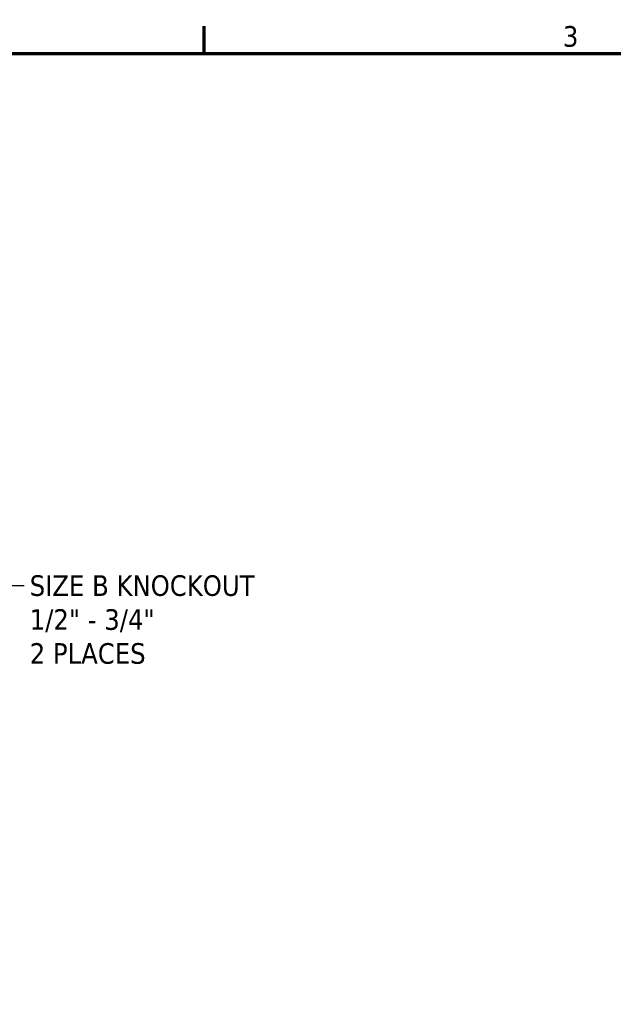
# Model space of a CAD drawing. Header units: inches. Extents: x 0 to 136, y 2 to 86.
# Tile 115 of 144: x 81 to 95, y 62 to 85. Entities that reach past the tile are written whole.
import ezdxf

# ---------------------------------------------------------------- set-up
doc = ezdxf.new("R2010")
doc.units = ezdxf.units.IN
doc.header["$LTSCALE"] = 4
doc.header["$MEASUREMENT"] = 0
doc.layers.add('Border (ANSI)', color=7, linetype='Continuous', lineweight=70)
doc.layers.add('Symbol (ANSI)', color=7, linetype='Continuous', lineweight=25)
doc.styles.add('Dimension Text', font='tahoma.ttf')
doc.styles.add('Note Text (ANSI)', font='tahoma.ttf')
doc.dimstyles.new('Default (ANSI)$7', dxfattribs={"dimscale": 4, "dimtxt": 0.12, "dimasz": 0.098425, "dimexe": 0.125, "dimexo": 0.0625, "dimgap": 0.031496, "dimtad": 0, "dimtih": 1, "dimtoh": 1, "dimrnd": 1e-08, "dimzin": 4, "dimdsep": 46, "dimtxsty": 'Note Text (ANSI)', "dimcen": 0.09, "dimdle": 0.393701, "dimclrd": 256, "dimclre": 256, "dimclrt": 256, "dimadec": 0, "dimazin": 1, "dimtfac": 1, "dimtofl": 0, "dimtmove": 0, "dimatfit": 3, "dimfxl": 1, "dimtolj": 1, "dimtzin": 4, "dimlwd": -1, "dimlwe": -1, "dimarcsym": 0})

# ---------------------------------------------------------------- blocks, each defined once
blk = doc.blocks.new('Borders Default Border')
at = {"layer": 'Border (ANSI)'}
blk.add_line((21.25, 21), (21.25, 21.16), dxfattribs=at)
at = {"layer": 'Border (ANSI)', "flags": 128}
blk.add_lwpolyline([(0.5, 1), (0.5, 21), (33.5, 21), (33.5, 1), (0.5, 1)], dxfattribs=at)
at = {"layer": 'Border (ANSI)', "insert": (23.3377, 21.0375), "char_height": 0.12, "attachment_point": 7, "style": 'Dimension Text'}
blk.add_mtext('3', dxfattribs=at)

msp = doc.modelspace()

# ---------------------------------------------------------------- block references
at = {"xscale": 4, "yscale": 4, "zscale": 4}
msp.add_blockref('Borders Default Border', (0, 0), dxfattribs=at)

# ---------------------------------------------------------------- texts
at = {"layer": 'Symbol (ANSI)', "insert": (80.9385, 71.8494), "char_height": 0.48, "width": 5.521167, "attachment_point": 1, "line_spacing_factor": 0.987884, "style": 'Note Text (ANSI)'}
msp.add_mtext('\\fTahoma|b0|i0;SIZE B KNOCKOUT\\P\\fTahoma|b0|i0;1/2" - 3/4"\\P\\fTahoma|b0|i0;2 PLACES', dxfattribs=at)

# ---------------------------------------------------------------- leaders
at = {"layer": 'Symbol (ANSI)', "annotation_type": 0, "has_hookline": 1, "hookline_direction": 0, "text_width": 5.497}
msp.add_leader([(77.3712, 73.9119), (80.4188, 71.6094), (80.8125, 71.6094)], dimstyle='Default (ANSI)$7', override={"dimtad": 0}, dxfattribs=at)

doc.saveas('drawing.dxf')
